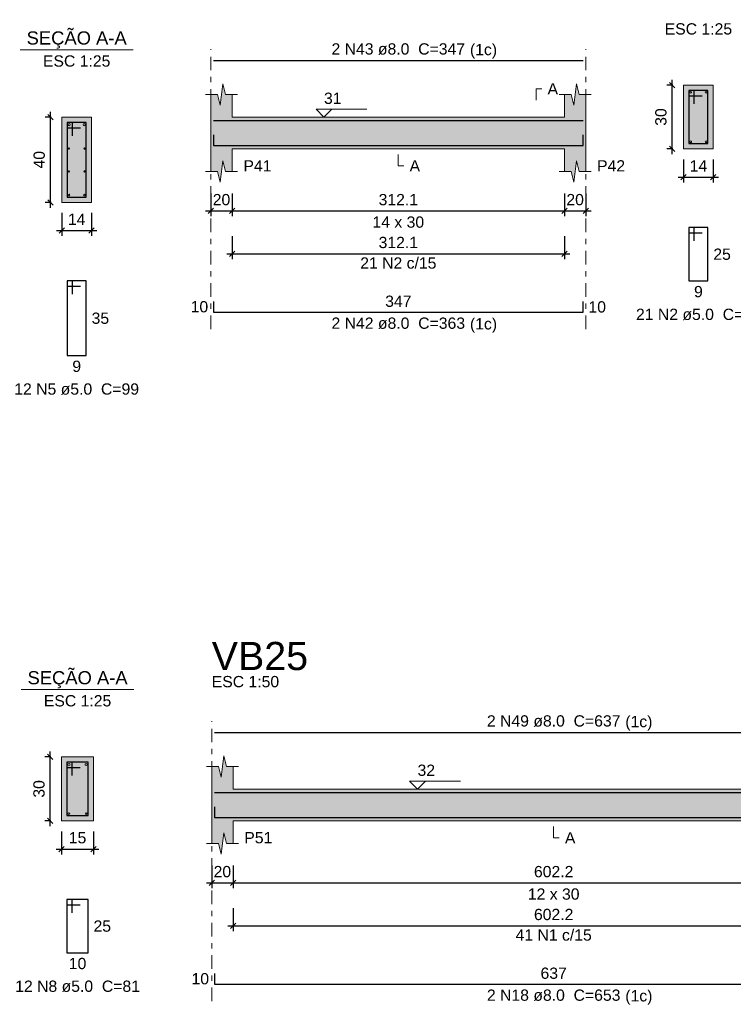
# Model space of a CAD drawing. Header units: millimetres. Extents: x 0 to 119, y 0 to 84.
# Tile 11 of 31: x 19 to 33, y 46 to 64. Entities that reach past the tile are written whole.
import ezdxf

# ---------------------------------------------------------------- set-up
doc = ezdxf.new("R2010")
doc.units = ezdxf.units.MM
doc.header["$MEASUREMENT"] = 0
doc.linetypes.add('DASHDOT', pattern=[2.54, 1.27, -0.635, 0, -0.635])
doc.linetypes.add('NULL', pattern=[0])
doc.layers.get('0').update_dxf_attribs({"lineweight": 18})
for name, color, linetype, lineweight in [('Descrição da armadura', 7, 'Continuous', 0), ('DT-Barras na forma', 2, 'Continuous', 30), ('DT-Barras no corte', 5, 'Continuous', 5), ('DT-Barras rebatidas', 2, 'Continuous', 30), ('DT-Cotas', 9, 'Continuous', 5), ('DT-Forma', 5, 'Continuous', 5), ('DT-Hachura forma vigas', 254, 'Continuous', 5), ('DT-Hachura seção vigas', 254, 'Continuous', 5), ('DT-Pontilhado', 9, 'DASHDOT', 5), ('DT-Textos', 7, 'Continuous', 5), ('DT-Título', 3, 'Continuous', 20), ('Textos armaduras', 7, 'Continuous', 0)]:
    doc.layers.add(name, color=color, linetype=linetype, lineweight=lineweight)
doc.styles.add('Arial', font='txt')
doc.dimstyles.new('UM_25.000000', dxfattribs={"dimtxt": 0.18, "dimasz": 0.1, "dimexe": 0.1, "dimexo": 0.2, "dimgap": 0, "dimtad": 1, "dimtih": 1, "dimtoh": 1, "dimdec": 1, "dimlfac": 25, "dimzin": 0, "dimdsep": 46, "dimtxsty": 'Standard', "dimcen": 0.09, "dimdle": 0.1, "dimadec": 1, "dimazin": 2, "dimtfac": 1, "dimtdec": 4, "dimtofl": 0, "dimtmove": 0, "dimatfit": 3, "dimfxl": 1, "dimtolj": 1, "dimarcsym": 0})
doc.dimstyles.new('UM_50.000000', dxfattribs={"dimtxt": 0.18, "dimasz": 0.1, "dimexe": 0.1, "dimexo": 0.2, "dimgap": 0, "dimtad": 1, "dimtih": 1, "dimtoh": 1, "dimdec": 1, "dimlfac": 50, "dimzin": 0, "dimdsep": 46, "dimtxsty": 'Standard', "dimcen": 0.09, "dimdle": 0.1, "dimadec": 1, "dimazin": 2, "dimtfac": 1, "dimtdec": 4, "dimtofl": 0, "dimtmove": 0, "dimatfit": 3, "dimfxl": 1, "dimtolj": 1, "dimarcsym": 0})

# ---------------------------------------------------------------- blocks, each defined once
blk = doc.blocks.new('_Oblique')
at = {"color": 0, "linetype": 'ByBlock', "lineweight": -2}
blk.add_line((-0.5, -0.5), (0.5, 0.5), dxfattribs=at)
blk = doc.blocks.new('*D107')
at = {"layer": 'Defpoints', "color": 0}
for p in [(19.824249, 62.32398), (20.036049, 62.32398), (20.036049, 60.72398)]:
    blk.add_point(p, dxfattribs=at)
at = {"layer": 'DT-Cotas', "color": 0, "lineweight": -2}
for p, q in [((19.824249, 60.62398), (19.824249, 62.42398)), ((19.836049, 62.32398), (19.724249, 62.32398)), ((19.836049, 60.72398), (19.724249, 60.72398))]:
    blk.add_line(p, q, dxfattribs=at)
at = {"layer": 'DT-Cotas', "color": 0, "lineweight": -2, "xscale": 0.1, "yscale": 0.1, "zscale": 0.1}
for p, rotation in [((19.824249, 62.32398), 90), ((19.824249, 60.72398), 270)]:
    blk.add_blockref('_Oblique', p, dxfattribs=dict(at, rotation=rotation))
at = {"layer": 'DT-Cotas', "color": 7, "insert": (19.612449, 61.52398), "char_height": 0.2118, "attachment_point": 5, "rotation": 90, "style": 'Arial'}
blk.add_mtext('\\A1;40', dxfattribs=at)
blk = doc.blocks.new('*D108')
at = {"layer": 'Defpoints', "color": 0}
for p in [(20.036049, 60.72398), (20.596049, 60.72398), (20.596049, 60.19448)]:
    blk.add_point(p, dxfattribs=at)
at = {"layer": 'DT-Cotas', "color": 0, "lineweight": -2}
for p, q in [((20.036049, 60.52398), (20.036049, 60.09448)), ((20.596049, 60.52398), (20.596049, 60.09448)), ((19.936049, 60.19448), (20.696049, 60.19448))]:
    blk.add_line(p, q, dxfattribs=at)
at = {"layer": 'DT-Cotas', "color": 0, "lineweight": -2, "xscale": 0.1, "yscale": 0.1, "zscale": 0.1, "rotation": 180}
blk.add_blockref('_Oblique', (20.036049, 60.19448), dxfattribs=at)
at = {"layer": 'DT-Cotas', "color": 0, "lineweight": -2, "xscale": 0.1, "yscale": 0.1, "zscale": 0.1}
blk.add_blockref('_Oblique', (20.596049, 60.19448), dxfattribs=at)
at = {"layer": 'DT-Cotas', "color": 7, "insert": (20.316049, 60.40628), "char_height": 0.2118, "attachment_point": 5, "rotation": 0.0057296, "style": 'Arial'}
blk.add_mtext('\\A1;14', dxfattribs=at)
blk = doc.blocks.new('*D110')
at = {"layer": 'Defpoints', "color": 0}
for p in [(22.835588, 61.09142), (23.235588, 61.09142), (23.235588, 60.56192)]:
    blk.add_point(p, dxfattribs=at)
at = {"layer": 'DT-Cotas', "color": 0, "lineweight": -2}
for p, q in [((22.835588, 60.89142), (22.835588, 60.46192)), ((23.235588, 60.89142), (23.235588, 60.46192)), ((22.735588, 60.56192), (23.335588, 60.56192))]:
    blk.add_line(p, q, dxfattribs=at)
at = {"layer": 'DT-Cotas', "color": 0, "lineweight": -2, "xscale": 0.1, "yscale": 0.1, "zscale": 0.1, "rotation": 180}
blk.add_blockref('_Oblique', (22.835588, 60.56192), dxfattribs=at)
at = {"layer": 'DT-Cotas', "color": 0, "lineweight": -2, "xscale": 0.1, "yscale": 0.1, "zscale": 0.1}
blk.add_blockref('_Oblique', (23.235588, 60.56192), dxfattribs=at)
at = {"layer": 'DT-Cotas', "color": 7, "insert": (23.035588, 60.77372), "char_height": 0.2118, "attachment_point": 5, "rotation": 0.0057296, "style": 'Arial'}
blk.add_mtext('\\A1;20', dxfattribs=at)
blk = doc.blocks.new('*D111')
at = {"layer": 'Defpoints', "color": 0}
for p in [(23.235588, 61.09142), (29.476788, 61.09142), (29.476788, 60.56192)]:
    blk.add_point(p, dxfattribs=at)
at = {"layer": 'DT-Cotas', "color": 0, "lineweight": -2}
for p, q in [((23.235588, 60.89142), (23.235588, 60.46192)), ((29.476788, 60.89142), (29.476788, 60.46192)), ((23.135588, 60.56192), (29.576788, 60.56192))]:
    blk.add_line(p, q, dxfattribs=at)
at = {"layer": 'DT-Cotas', "color": 0, "lineweight": -2, "xscale": 0.1, "yscale": 0.1, "zscale": 0.1, "rotation": 180}
blk.add_blockref('_Oblique', (23.235588, 60.56192), dxfattribs=at)
at = {"layer": 'DT-Cotas', "color": 0, "lineweight": -2, "xscale": 0.1, "yscale": 0.1, "zscale": 0.1}
blk.add_blockref('_Oblique', (29.476788, 60.56192), dxfattribs=at)
at = {"layer": 'DT-Cotas', "color": 7, "insert": (26.356188, 60.77372), "char_height": 0.2118, "attachment_point": 5, "rotation": 0.0057296, "style": 'Arial'}
blk.add_mtext('\\A1;312.1', dxfattribs=at)
blk = doc.blocks.new('*D112')
at = {"layer": 'Defpoints', "color": 0}
for p in [(29.476788, 61.09142), (29.876788, 61.09142), (29.876788, 60.56192)]:
    blk.add_point(p, dxfattribs=at)
at = {"layer": 'DT-Cotas', "color": 0, "lineweight": -2}
for p, q in [((29.476788, 60.89142), (29.476788, 60.46192)), ((29.876788, 60.89142), (29.876788, 60.46192)), ((29.376788, 60.56192), (29.976788, 60.56192))]:
    blk.add_line(p, q, dxfattribs=at)
at = {"layer": 'DT-Cotas', "color": 0, "lineweight": -2, "xscale": 0.1, "yscale": 0.1, "zscale": 0.1, "rotation": 180}
blk.add_blockref('_Oblique', (29.476788, 60.56192), dxfattribs=at)
at = {"layer": 'DT-Cotas', "color": 0, "lineweight": -2, "xscale": 0.1, "yscale": 0.1, "zscale": 0.1}
blk.add_blockref('_Oblique', (29.876788, 60.56192), dxfattribs=at)
at = {"layer": 'DT-Cotas', "color": 7, "insert": (29.676788, 60.77372), "char_height": 0.2118, "attachment_point": 5, "rotation": 0.0057296, "style": 'Arial'}
blk.add_mtext('\\A1;20', dxfattribs=at)
blk = doc.blocks.new('*D113')
at = {"layer": 'Defpoints', "color": 0}
for p in [(31.500116, 62.92682), (31.711916, 62.92682), (31.711916, 61.72682)]:
    blk.add_point(p, dxfattribs=at)
at = {"layer": 'DT-Cotas', "color": 0, "lineweight": -2}
for p, q in [((31.511916, 62.92682), (31.400116, 62.92682)), ((31.500116, 61.62682), (31.500116, 63.02682)), ((31.511916, 61.72682), (31.400116, 61.72682))]:
    blk.add_line(p, q, dxfattribs=at)
at = {"layer": 'DT-Cotas', "color": 0, "lineweight": -2, "xscale": 0.1, "yscale": 0.1, "zscale": 0.1}
for p, rotation in [((31.500116, 62.92682), 90), ((31.500116, 61.72682), 270)]:
    blk.add_blockref('_Oblique', p, dxfattribs=dict(at, rotation=rotation))
at = {"layer": 'DT-Cotas', "color": 7, "insert": (31.288316, 62.32682), "char_height": 0.2118, "attachment_point": 5, "rotation": 90, "style": 'Arial'}
blk.add_mtext('\\A1;30', dxfattribs=at)
blk = doc.blocks.new('*D114')
at = {"layer": 'Defpoints', "color": 0}
for p in [(31.711916, 61.72682), (32.271916, 61.72682), (32.271916, 61.19732)]:
    blk.add_point(p, dxfattribs=at)
at = {"layer": 'DT-Cotas', "color": 0, "lineweight": -2}
for p, q in [((31.711916, 61.52682), (31.711916, 61.09732)), ((32.271916, 61.52682), (32.271916, 61.09732)), ((31.611916, 61.19732), (32.371916, 61.19732))]:
    blk.add_line(p, q, dxfattribs=at)
at = {"layer": 'DT-Cotas', "color": 0, "lineweight": -2, "xscale": 0.1, "yscale": 0.1, "zscale": 0.1, "rotation": 180}
blk.add_blockref('_Oblique', (31.711916, 61.19732), dxfattribs=at)
at = {"layer": 'DT-Cotas', "color": 0, "lineweight": -2, "xscale": 0.1, "yscale": 0.1, "zscale": 0.1}
blk.add_blockref('_Oblique', (32.271916, 61.19732), dxfattribs=at)
at = {"layer": 'DT-Cotas', "color": 7, "insert": (31.991916, 61.40912), "char_height": 0.2118, "attachment_point": 5, "rotation": 0.0057296, "style": 'Arial'}
blk.add_mtext('\\A1;14', dxfattribs=at)
blk = doc.blocks.new('*D115')
at = {"layer": 'Defpoints', "color": 0}
for p in [(23.235588, 60.28658), (29.476788, 60.28658), (29.476788, 59.75708)]:
    blk.add_point(p, dxfattribs=at)
at = {"layer": 'DT-Cotas', "color": 0, "lineweight": -2}
for p, q in [((23.235588, 60.08658), (23.235588, 59.65708)), ((29.476788, 60.08658), (29.476788, 59.65708)), ((23.135588, 59.75708), (29.576788, 59.75708))]:
    blk.add_line(p, q, dxfattribs=at)
at = {"layer": 'DT-Cotas', "color": 0, "lineweight": -2, "xscale": 0.1, "yscale": 0.1, "zscale": 0.1, "rotation": 180}
blk.add_blockref('_Oblique', (23.235588, 59.75708), dxfattribs=at)
at = {"layer": 'DT-Cotas', "color": 0, "lineweight": -2, "xscale": 0.1, "yscale": 0.1, "zscale": 0.1}
blk.add_blockref('_Oblique', (29.476788, 59.75708), dxfattribs=at)
at = {"layer": 'DT-Cotas', "color": 7, "insert": (26.356188, 59.96888), "char_height": 0.2118, "attachment_point": 5, "rotation": 0.0057296, "style": 'Arial'}
blk.add_mtext('\\A1;312.1', dxfattribs=at)
blk = doc.blocks.new('*D154')
at = {"layer": 'Defpoints', "color": 0}
for p in [(19.820649, 50.30478), (20.032449, 50.30478), (20.032449, 49.10478)]:
    blk.add_point(p, dxfattribs=at)
at = {"layer": 'DT-Cotas', "color": 0, "lineweight": -2}
for p, q in [((19.820649, 49.00478), (19.820649, 50.40478)), ((19.832449, 50.30478), (19.720649, 50.30478)), ((19.832449, 49.10478), (19.720649, 49.10478))]:
    blk.add_line(p, q, dxfattribs=at)
at = {"layer": 'DT-Cotas', "color": 0, "lineweight": -2, "xscale": 0.1, "yscale": 0.1, "zscale": 0.1}
for p, rotation in [((19.820649, 50.30478), 90), ((19.820649, 49.10478), 270)]:
    blk.add_blockref('_Oblique', p, dxfattribs=dict(at, rotation=rotation))
at = {"layer": 'DT-Cotas', "color": 7, "insert": (19.608849, 49.70478), "char_height": 0.2118, "attachment_point": 5, "rotation": 90, "style": 'Arial'}
blk.add_mtext('\\A1;30', dxfattribs=at)
blk = doc.blocks.new('*D155')
at = {"layer": 'Defpoints', "color": 0}
for p in [(20.032449, 49.10478), (20.632449, 49.10478), (20.632449, 48.57528)]:
    blk.add_point(p, dxfattribs=at)
at = {"layer": 'DT-Cotas', "color": 0, "lineweight": -2}
for p, q in [((20.032449, 48.90478), (20.032449, 48.47528)), ((20.632449, 48.90478), (20.632449, 48.47528)), ((19.932449, 48.57528), (20.732449, 48.57528))]:
    blk.add_line(p, q, dxfattribs=at)
at = {"layer": 'DT-Cotas', "color": 0, "lineweight": -2, "xscale": 0.1, "yscale": 0.1, "zscale": 0.1, "rotation": 180}
blk.add_blockref('_Oblique', (20.032449, 48.57528), dxfattribs=at)
at = {"layer": 'DT-Cotas', "color": 0, "lineweight": -2, "xscale": 0.1, "yscale": 0.1, "zscale": 0.1}
blk.add_blockref('_Oblique', (20.632449, 48.57528), dxfattribs=at)
at = {"layer": 'DT-Cotas', "color": 7, "insert": (20.332449, 48.78708), "char_height": 0.2118, "attachment_point": 5, "rotation": 0.0057296, "style": 'Arial'}
blk.add_mtext('\\A1;15', dxfattribs=at)
blk = doc.blocks.new('*D157')
at = {"layer": 'Defpoints', "color": 0}
for p in [(22.851988, 48.46738), (23.251988, 48.46738), (23.251988, 47.93788)]:
    blk.add_point(p, dxfattribs=at)
at = {"layer": 'DT-Cotas', "color": 0, "lineweight": -2}
for p, q in [((22.851988, 48.26738), (22.851988, 47.83788)), ((23.251988, 48.26738), (23.251988, 47.83788)), ((22.751988, 47.93788), (23.351988, 47.93788))]:
    blk.add_line(p, q, dxfattribs=at)
at = {"layer": 'DT-Cotas', "color": 0, "lineweight": -2, "xscale": 0.1, "yscale": 0.1, "zscale": 0.1, "rotation": 180}
blk.add_blockref('_Oblique', (22.851988, 47.93788), dxfattribs=at)
at = {"layer": 'DT-Cotas', "color": 0, "lineweight": -2, "xscale": 0.1, "yscale": 0.1, "zscale": 0.1}
blk.add_blockref('_Oblique', (23.251988, 47.93788), dxfattribs=at)
at = {"layer": 'DT-Cotas', "color": 7, "insert": (23.051988, 48.14968), "char_height": 0.2118, "attachment_point": 5, "rotation": 0.0057296, "style": 'Arial'}
blk.add_mtext('\\A1;20', dxfattribs=at)
blk = doc.blocks.new('*D158')
at = {"layer": 'Defpoints', "color": 0}
for p in [(23.251988, 48.46738), (35.295388, 48.46738), (35.295388, 47.93788)]:
    blk.add_point(p, dxfattribs=at)
at = {"layer": 'DT-Cotas', "color": 0, "lineweight": -2}
for p, q in [((23.251988, 48.26738), (23.251988, 47.83788)), ((35.295388, 48.26738), (35.295388, 47.83788)), ((23.151988, 47.93788), (35.395388, 47.93788))]:
    blk.add_line(p, q, dxfattribs=at)
at = {"layer": 'DT-Cotas', "color": 0, "lineweight": -2, "xscale": 0.1, "yscale": 0.1, "zscale": 0.1, "rotation": 180}
blk.add_blockref('_Oblique', (23.251988, 47.93788), dxfattribs=at)
at = {"layer": 'DT-Cotas', "color": 0, "lineweight": -2, "xscale": 0.1, "yscale": 0.1, "zscale": 0.1}
blk.add_blockref('_Oblique', (35.295388, 47.93788), dxfattribs=at)
at = {"layer": 'DT-Cotas', "color": 7, "insert": (29.273688, 48.14968), "char_height": 0.2118, "attachment_point": 5, "rotation": 0.0057296, "style": 'Arial'}
blk.add_mtext('\\A1;602.2', dxfattribs=at)
blk = doc.blocks.new('*D162')
at = {"layer": 'Defpoints', "color": 0}
for p in [(23.251988, 47.66254), (35.295388, 47.66254), (35.295388, 47.13304)]:
    blk.add_point(p, dxfattribs=at)
at = {"layer": 'DT-Cotas', "color": 0, "lineweight": -2}
for p, q in [((23.251988, 47.46254), (23.251988, 47.03304)), ((35.295388, 47.46254), (35.295388, 47.03304)), ((23.151988, 47.13304), (35.395388, 47.13304))]:
    blk.add_line(p, q, dxfattribs=at)
at = {"layer": 'DT-Cotas', "color": 0, "lineweight": -2, "xscale": 0.1, "yscale": 0.1, "zscale": 0.1, "rotation": 180}
blk.add_blockref('_Oblique', (23.251988, 47.13304), dxfattribs=at)
at = {"layer": 'DT-Cotas', "color": 0, "lineweight": -2, "xscale": 0.1, "yscale": 0.1, "zscale": 0.1}
blk.add_blockref('_Oblique', (35.295388, 47.13304), dxfattribs=at)
at = {"layer": 'DT-Cotas', "color": 7, "insert": (29.273688, 47.34484), "char_height": 0.2118, "attachment_point": 5, "rotation": 0.0057296, "style": 'Arial'}
blk.add_mtext('\\A1;602.2', dxfattribs=at)

msp = doc.modelspace()

# ---------------------------------------------------------------- hatches: boundary and pattern name
at = {"layer": 'DT-Hachura forma vigas', "linetype": 'Continuous'}
for points in [[(29.8768, 61.3032), (29.8768, 61.7268), (29.8768, 62.3268), (29.8768, 62.7504), (29.7518, 62.7504), (29.7018, 62.9504), (29.6518, 62.5504), (29.6018, 62.7504), (29.4768, 62.7504), (29.4768, 62.3268), (23.2356, 62.3268), (23.2356, 62.7504), (23.1106, 62.7504), (23.0606, 62.9504), (23.0106, 62.5504), (22.9606, 62.7504), (22.8356, 62.7504), (22.8356, 62.3268), (22.8356, 61.7268), (22.8356, 61.3032), (22.9606, 61.3032), (23.0106, 61.1032), (23.0606, 61.5032), (23.1106, 61.3032), (23.2356, 61.3032), (23.2356, 61.7268), (29.4768, 61.7268), (29.4768, 61.3032), (29.6018, 61.3032), (29.6518, 61.1032), (29.7018, 61.5032), (29.7518, 61.3032), (29.8768, 61.3032)], [(35.6954, 48.6792), (35.6954, 49.1028), (35.6954, 49.7028), (35.6954, 50.1264), (35.5704, 50.1264), (35.5204, 50.3264), (35.4704, 49.9264), (35.4204, 50.1264), (35.2954, 50.1264), (35.2954, 49.7028), (23.252, 49.7028), (23.252, 50.1264), (23.127, 50.1264), (23.077, 50.3264), (23.027, 49.9264), (22.977, 50.1264), (22.852, 50.1264), (22.852, 49.7028), (22.852, 49.1028), (22.852, 48.6792), (22.977, 48.6792), (23.027, 48.4792), (23.077, 48.8792), (23.127, 48.6792), (23.252, 48.6792), (23.252, 49.1028), (35.2954, 49.1028), (35.2954, 48.6792), (35.4204, 48.6792), (35.4704, 48.4792), (35.5204, 48.8792), (35.5704, 48.6792), (35.6954, 48.6792)]]:
    msp.add_hatch(color=254, dxfattribs=at).paths.add_polyline_path(points)
at = {"layer": 'DT-Hachura seção vigas', "linetype": 'Continuous'}
for points in [[(31.7119, 61.7268), (31.7119, 61.7268), (32.2719, 61.7268), (32.2719, 62.9268), (31.7119, 62.9268), (31.7119, 61.7268)], [(20.036, 60.724), (20.036, 60.724), (20.596, 60.724), (20.596, 62.324), (20.036, 62.324), (20.036, 60.724)], [(20.0324, 49.1048), (20.0324, 49.1048), (20.6324, 49.1048), (20.6324, 50.3048), (20.0324, 50.3048), (20.0324, 49.1048)]]:
    msp.add_hatch(color=254, dxfattribs=at).paths.add_polyline_path(points)

# ---------------------------------------------------------------- linework, layer by layer
at = {"layer": 'DT-Barras na forma'}
for p, q in [((31.9119, 62.8268), (31.8119, 62.8268)), ((31.8119, 62.8268), (31.8119, 61.8268)), ((32.1719, 62.8268), (31.8119, 62.8268)), ((31.8119, 62.8268), (31.8119, 62.7268)), ((31.8119, 62.7268), (32.0619, 62.7268)), ((31.9119, 62.5768), (31.9119, 62.8268)), ((32.1719, 61.8268), (32.1719, 62.8268)), ((20.236, 62.224), (20.136, 62.224)), ((20.136, 62.224), (20.136, 60.824)), ((20.496, 62.224), (20.136, 62.224)), ((20.136, 62.224), (20.136, 62.124)), ((20.236, 61.974), (20.236, 62.224)), ((20.496, 60.824), (20.496, 62.224)), ((20.136, 62.124), (20.386, 62.124)), ((31.8119, 61.8268), (32.1719, 61.8268)), ((20.136, 60.824), (20.496, 60.824)), ((20.2324, 50.2048), (20.1324, 50.2048)), ((20.1324, 50.2048), (20.1324, 49.2048)), ((20.5324, 50.2048), (20.1324, 50.2048)), ((20.1324, 50.2048), (20.1324, 50.1048)), ((20.2324, 49.9548), (20.2324, 50.2048)), ((20.5324, 49.2048), (20.5324, 50.2048)), ((20.1324, 50.1048), (20.3824, 50.1048)), ((20.1324, 49.2048), (20.5324, 49.2048))]:
    msp.add_line(p, q, dxfattribs=at)
for points in [[(22.8856, 62.2588), (29.8268, 62.2588)], [(22.8856, 61.9948), (22.8856, 61.7948), (29.8268, 61.7948), (29.8268, 61.9948)], [(22.902, 49.6348), (35.6454, 49.6348)], [(22.902, 49.3708), (22.902, 49.1708), (35.6454, 49.1708), (35.6454, 49.3708)]]:
    msp.add_lwpolyline(points, dxfattribs=at)
at = {"layer": 'DT-Barras no corte'}
for centre, radius in [((31.8479, 62.7908), 0.016), ((32.1359, 62.7908), 0.016), ((20.176, 62.184), 0.02), ((20.456, 62.184), 0.02), ((31.8479, 61.8628), 0.016), ((32.1359, 61.8628), 0.016), ((20.1686, 61.7346), 0.0126), ((20.4634, 61.7346), 0.0126), ((20.1686, 61.3053), 0.0126), ((20.4634, 61.3053), 0.0126), ((20.172, 60.86), 0.016), ((20.46, 60.86), 0.016), ((20.1724, 50.1648), 0.02), ((20.4924, 50.1648), 0.02), ((20.1684, 49.2408), 0.016), ((20.4964, 49.2408), 0.016)]:
    msp.add_circle(centre, radius, dxfattribs=at)
at = {"layer": 'DT-Barras rebatidas'}
for points in [[(22.8856, 63.3884), (29.8268, 63.3884)], [(31.9119, 60.0001), (31.9119, 60.2501), (31.8119, 60.2501), (31.8119, 59.2501), (32.1719, 59.2501), (32.1719, 60.2501), (31.8119, 60.2501), (31.8119, 60.1501), (32.0619, 60.1501)], [(20.236, 58.9973), (20.236, 59.2473), (20.136, 59.2473), (20.136, 57.8473), (20.496, 57.8473), (20.496, 59.2473), (20.136, 59.2473), (20.136, 59.1473), (20.386, 59.1473)], [(22.8856, 58.8602), (22.8856, 58.6602), (29.8268, 58.6602), (29.8268, 58.8602)], [(22.902, 50.7644), (35.6454, 50.7644)], [(20.2324, 47.3781), (20.2324, 47.6281), (20.1324, 47.6281), (20.1324, 46.6281), (20.5324, 46.6281), (20.5324, 47.6281), (20.1324, 47.6281), (20.1324, 47.5281), (20.3824, 47.5281)], [(22.902, 46.2361), (22.902, 46.0361), (35.6454, 46.0361), (35.6454, 46.2361)]]:
    msp.add_lwpolyline(points, dxfattribs=at)
at = {"layer": 'DT-Forma'}
for p, q in [((23.0106, 62.5504), (23.0606, 62.9504)), ((23.0606, 62.9504), (23.1106, 62.7504)), ((29.6518, 62.5504), (29.7018, 62.9504)), ((29.7018, 62.9504), (29.7518, 62.7504)), ((32.2719, 62.9268), (31.7119, 62.9268)), ((31.7119, 62.9268), (31.7119, 61.7268)), ((32.2719, 61.7268), (32.2719, 62.9268)), ((22.7356, 62.7504), (22.9606, 62.7504)), ((22.8356, 62.3268), (22.8356, 62.7504)), ((22.9606, 62.7504), (23.0106, 62.5504)), ((23.1106, 62.7504), (23.3356, 62.7504)), ((23.2356, 62.7504), (23.2356, 62.3268)), ((29.3768, 62.7504), (29.6018, 62.7504)), ((29.4768, 62.3268), (29.4768, 62.7504)), ((29.6018, 62.7504), (29.6518, 62.5504)), ((29.7518, 62.7504), (29.9768, 62.7504)), ((29.8768, 62.7504), (29.8768, 62.3268)), ((20.596, 62.324), (20.036, 62.324)), ((20.036, 62.324), (20.036, 60.724)), ((20.596, 60.724), (20.596, 62.324)), ((23.2356, 62.3268), (29.4768, 62.3268)), ((22.8356, 61.7268), (22.8356, 61.3032)), ((23.2356, 61.3032), (23.2356, 61.7268)), ((23.2356, 61.7268), (29.4768, 61.7268)), ((29.4768, 61.7268), (29.4768, 61.3032)), ((29.8768, 61.3032), (29.8768, 61.7268)), ((31.7119, 61.7268), (32.2719, 61.7268)), ((23.0106, 61.1032), (23.0606, 61.5032)), ((23.0606, 61.5032), (23.1106, 61.3032)), ((29.6518, 61.1032), (29.7018, 61.5032)), ((29.7018, 61.5032), (29.7518, 61.3032)), ((22.7356, 61.3032), (22.9606, 61.3032)), ((22.9606, 61.3032), (23.0106, 61.1032)), ((23.1106, 61.3032), (23.3356, 61.3032)), ((29.3768, 61.3032), (29.6018, 61.3032)), ((29.6018, 61.3032), (29.6518, 61.1032)), ((29.7518, 61.3032), (29.9768, 61.3032)), ((20.036, 60.724), (20.596, 60.724)), ((23.027, 49.9264), (23.077, 50.3264)), ((23.077, 50.3264), (23.127, 50.1264)), ((20.6324, 50.3048), (20.0324, 50.3048)), ((20.0324, 50.3048), (20.0324, 49.1048)), ((20.6324, 49.1048), (20.6324, 50.3048)), ((22.752, 50.1264), (22.977, 50.1264)), ((22.852, 49.7028), (22.852, 50.1264)), ((22.977, 50.1264), (23.027, 49.9264)), ((23.127, 50.1264), (23.352, 50.1264)), ((23.252, 50.1264), (23.252, 49.7028)), ((23.252, 49.7028), (35.2954, 49.7028)), ((20.0324, 49.1048), (20.6324, 49.1048)), ((22.852, 49.1028), (22.852, 48.6792)), ((23.252, 48.6792), (23.252, 49.1028)), ((23.252, 49.1028), (35.2954, 49.1028)), ((23.027, 48.4792), (23.077, 48.8792)), ((23.077, 48.8792), (23.127, 48.6792)), ((22.752, 48.6792), (22.977, 48.6792)), ((22.977, 48.6792), (23.027, 48.4792)), ((23.127, 48.6792), (23.352, 48.6792))]:
    msp.add_line(p, q, dxfattribs=at)
at = {"layer": 'DT-Forma', "linetype": 'Continuous'}
for p, q in [((22.8356, 61.7268), (22.8356, 62.3268)), ((29.8768, 62.3268), (29.8768, 61.7268)), ((22.852, 49.1028), (22.852, 49.7028))]:
    msp.add_line(p, q, dxfattribs=at)
at = {"layer": 'DT-Pontilhado', "ltscale": 0.2}
for p, q in [((22.8356, 58.3425), (22.8356, 63.6002)), ((29.8768, 58.3425), (29.8768, 63.6002)), ((22.852, 45.7184), (22.852, 50.9762))]:
    msp.add_line(p, q, dxfattribs=at)
at = {"layer": 'DT-Textos'}
for p, q in [((19.257, 63.5889), (21.375, 63.5889)), ((19.2734, 51.5697), (21.3914, 51.5697))]:
    msp.add_line(p, q, dxfattribs=at)
for points in [[(28.9473, 62.6445), (28.9473, 62.8563), (29.0532, 62.8563)], [(25.1079, 62.4751), (24.9597, 62.3268), (24.8114, 62.4751), (25.7645, 62.4751)], [(26.3562, 61.6209), (26.3562, 61.4091), (26.4621, 61.4091)], [(26.865, 49.851), (26.7167, 49.7028), (26.5685, 49.851), (27.5216, 49.851)], [(29.2737, 48.9969), (29.2737, 48.7851), (29.3796, 48.7851)]]:
    msp.add_lwpolyline(points, dxfattribs=at)

# ---------------------------------------------------------------- texts
at = {"layer": 'Descrição da armadura', "linetype": 'NULL', "char_height": 0.2118, "attachment_point": 8, "line_spacing_factor": 0.9, "style": 'Arial'}
for s, insert, width in [('2 N43 ø8.0  C=347', (26.3557, 63.4947), 4.916973), ('21 N2 c/15', (26.3562, 59.4754), 2.805127), ('21 N2 ø5.0  C=79', (31.9917, 58.5087), 4.594404), ('2 N42 ø8.0  C=363', (26.3557, 58.3427), 4.916973), ('12 N5 ø5.0  C=99', (20.3157, 57.1057), 4.594404), ('2 N49 ø8.0  C=637', (29.2741, 50.8707), 4.916973), ('41 N1 c/15', (29.2737, 46.8513), 2.805127), ('12 N8 ø5.0  C=81', (20.3327, 45.8867), 4.594404), ('2 N18 ø8.0  C=653', (29.2741, 45.7187), 4.916973)]:
    msp.add_mtext(s, dxfattribs=dict(at, insert=insert, width=width))
at = {"layer": 'DT-Textos', "linetype": 'NULL', "line_spacing_factor": 0.798, "style": 'Arial'}
for s, insert, char_height, width, attachment_point in [('SEÇÃO A-A', (20.3157, 63.6128), 0.2471, 3.812061, 8), ('ESC 1:25', (31.9917, 63.8737), 0.2118, 2.482559, 8), ('(1c)', (27.7017, 63.4248), 0.2118, 0.998857, 7), ('ESC 1:25', (20.3157, 63.2707), 0.2118, 2.482559, 8), ('A', (29.1587, 62.7507), 0.2118, 0.386855, 7), ('31', (24.9597, 62.5707), 0.2118, 0.645137, 7), ('P41', (23.4477, 61.3037), 0.2118, 1.031992, 7), ('A', (26.5677, 61.3037), 0.2118, 0.386855, 7), ('P42', (30.0887, 61.3037), 0.2118, 1.031992, 7), ('14 x 30', (26.3557, 60.2447), 0.2118, 1.902559, 8), ('(1c)', (27.7017, 58.2728), 0.2118, 0.998857, 7), ('SEÇÃO A-A', (20.3327, 51.5938), 0.2471, 3.812061, 8), ('ESC 1:50', (22.8521, 51.6117), 0.2118, 2.482559, 7), ('ESC 1:25', (20.3327, 51.2517), 0.2118, 2.482559, 8), ('(1c)', (30.6191, 50.8008), 0.2118, 0.998857, 7), ('32', (26.7171, 49.9467), 0.2118, 0.645137, 7), ('P51', (23.4641, 48.6797), 0.2118, 1.031992, 7), ('A', (29.4851, 48.6797), 0.2118, 0.386855, 7), ('12 x 30', (29.2741, 47.6207), 0.2118, 1.902559, 8), ('(1c)', (30.6191, 45.6488), 0.2118, 0.998857, 7)]:
    msp.add_mtext(s, dxfattribs=dict(at, insert=insert, char_height=char_height, width=width, attachment_point=attachment_point))
at = {"layer": 'DT-Título', "linetype": 'NULL', "insert": (22.8521, 51.9295), "char_height": 0.5295, "width": 3.620508, "attachment_point": 7, "line_spacing_factor": 0.798, "style": 'Arial'}
msp.add_mtext('VB25', dxfattribs=at)
at = {"layer": 'Textos armaduras', "linetype": 'NULL', "char_height": 0.2118, "line_spacing_factor": 0.9, "style": 'Arial'}
for s, insert, width, attachment_point in [('25', (32.2719, 59.856), 1.045137, 1), ('347', (26.3562, 58.7575), 1.367705, 8), ('9', (31.9919, 59.1528), 0.722568, 2), ('10', (22.7856, 58.6543), 1.045137, 9), ('10', (29.9268, 58.8661), 1.045137, 1), ('35', (20.596, 58.6532), 1.045137, 1), ('9', (20.316, 57.75), 0.722568, 2), ('25', (20.6324, 47.234), 1.045137, 1), ('10', (20.3324, 46.5308), 1.045137, 2), ('10', (22.802, 46.0302), 1.045137, 9), ('637', (29.2737, 46.1334), 1.367705, 8)]:
    msp.add_mtext(s, dxfattribs=dict(at, insert=insert, width=width, attachment_point=attachment_point))

# ---------------------------------------------------------------- dimensions: what is measured, and where the dimension line sits
at = {"layer": 'DT-Cotas'}
for base, p1, p2, picture, middle in [((31.5001, 62.9268), (31.7119, 61.7268), (31.7119, 62.9268), '*D113', (31.2883, 62.3268)), ((19.8242, 62.324), (20.036, 60.724), (20.036, 62.324), '*D107', (19.6124, 61.524)), ((19.8206, 50.3048), (20.0324, 49.1048), (20.0324, 50.3048), '*D154', (19.6088, 49.7048))]:
    dim = msp.add_linear_dim(base=base, p1=p1, p2=p2, angle=90, dimstyle='UM_25.000000', override={"dimtxt": 0.2118, "dimasz": 0.1, "dimexe": 0.1, "dimexo": 0.2, "dimtad": 1, "dimtih": 0, "dimtoh": 0, "dimdec": 1, "dimlfac": 25, "dimzin": 8, "dimtxsty": 'Arial', "dimblk": 'Oblique', "dimblk1": 'Oblique', "dimblk2": 'Oblique', "dimsah": 1, "dimdle": 0.1, "dimse1": 0, "dimse2": 0, "dimclrt": 7, "dimadec": 1, "dimazin": 3, "dimtmove": 2, "dimldrblk": 'Oblique'}, dxfattribs=at)
    dim.commit()
    dim.dimension.update_dxf_attribs({"geometry": picture, "text_midpoint": middle, "dimtype": 160, "text_rotation": 90})
for base, p1, p2, dimstyle, override, picture, middle in [((32.2719, 61.1973), (31.7119, 61.7268), (32.2719, 61.7268), 'UM_25.000000', {"dimtxt": 0.2118, "dimasz": 0.1, "dimexe": 0.1, "dimexo": 0.2, "dimtad": 1, "dimtih": 0, "dimtoh": 0, "dimdec": 1, "dimlfac": 25, "dimzin": 8, "dimtxsty": 'Arial', "dimblk": 'Oblique', "dimblk1": 'Oblique', "dimblk2": 'Oblique', "dimsah": 1, "dimdle": 0.1, "dimse1": 0, "dimse2": 0, "dimclrt": 7, "dimadec": 1, "dimazin": 3, "dimtmove": 2, "dimldrblk": 'Oblique'}, '*D114', (31.9919, 61.4091)), ((23.2356, 60.5619), (22.8356, 61.0914), (23.2356, 61.0914), 'UM_50.000000', {"dimtxt": 0.2118, "dimasz": 0.1, "dimexe": 0.1, "dimexo": 0.2, "dimtad": 1, "dimtih": 0, "dimtoh": 0, "dimdec": 1, "dimlfac": 50, "dimzin": 8, "dimtxsty": 'Arial', "dimblk": 'Oblique', "dimblk1": 'Oblique', "dimblk2": 'Oblique', "dimsah": 1, "dimdle": 0.1, "dimse1": 0, "dimse2": 0, "dimclrt": 7, "dimadec": 1, "dimazin": 3, "dimtmove": 2, "dimldrblk": 'Oblique'}, '*D110', (23.0356, 60.7737)), ((29.4768, 60.5619), (23.2356, 61.0914), (29.4768, 61.0914), 'UM_50.000000', {"dimtxt": 0.2118, "dimasz": 0.1, "dimexe": 0.1, "dimexo": 0.2, "dimtad": 1, "dimtih": 0, "dimtoh": 0, "dimdec": 1, "dimlfac": 50, "dimzin": 8, "dimtxsty": 'Arial', "dimblk": 'Oblique', "dimblk1": 'Oblique', "dimblk2": 'Oblique', "dimsah": 1, "dimdle": 0.1, "dimse1": 0, "dimse2": 0, "dimclrt": 7, "dimadec": 1, "dimazin": 3, "dimtmove": 2, "dimldrblk": 'Oblique'}, '*D111', (26.3562, 60.7737)), ((29.8768, 60.5619), (29.4768, 61.0914), (29.8768, 61.0914), 'UM_50.000000', {"dimtxt": 0.2118, "dimasz": 0.1, "dimexe": 0.1, "dimexo": 0.2, "dimtad": 1, "dimtih": 0, "dimtoh": 0, "dimdec": 1, "dimlfac": 50, "dimzin": 8, "dimtxsty": 'Arial', "dimblk": 'Oblique', "dimblk1": 'Oblique', "dimblk2": 'Oblique', "dimsah": 1, "dimdle": 0.1, "dimse1": 0, "dimse2": 0, "dimclrt": 7, "dimadec": 1, "dimazin": 3, "dimtmove": 2, "dimldrblk": 'Oblique'}, '*D112', (29.6768, 60.7737)), ((20.596, 60.1945), (20.036, 60.724), (20.596, 60.724), 'UM_25.000000', {"dimtxt": 0.2118, "dimasz": 0.1, "dimexe": 0.1, "dimexo": 0.2, "dimtad": 1, "dimtih": 0, "dimtoh": 0, "dimdec": 1, "dimlfac": 25, "dimzin": 8, "dimtxsty": 'Arial', "dimblk": 'Oblique', "dimblk1": 'Oblique', "dimblk2": 'Oblique', "dimsah": 1, "dimdle": 0.1, "dimse1": 0, "dimse2": 0, "dimclrt": 7, "dimadec": 1, "dimazin": 3, "dimtmove": 2, "dimldrblk": 'Oblique'}, '*D108', (20.316, 60.4063)), ((29.4768, 59.7571), (23.2356, 60.2866), (29.4768, 60.2866), 'UM_50.000000', {"dimtxt": 0.2118, "dimasz": 0.1, "dimexe": 0.1, "dimexo": 0.2, "dimtad": 1, "dimtih": 0, "dimtoh": 0, "dimdec": 1, "dimlfac": 50, "dimzin": 8, "dimtxsty": 'Arial', "dimblk": 'Oblique', "dimblk1": 'Oblique', "dimblk2": 'Oblique', "dimsah": 1, "dimdle": 0.1, "dimse1": 0, "dimse2": 0, "dimclrt": 7, "dimadec": 1, "dimazin": 3, "dimtmove": 2, "dimldrblk": 'Oblique'}, '*D115', (26.3562, 59.9689)), ((20.6324, 48.5753), (20.0324, 49.1048), (20.6324, 49.1048), 'UM_25.000000', {"dimtxt": 0.2118, "dimasz": 0.1, "dimexe": 0.1, "dimexo": 0.2, "dimtad": 1, "dimtih": 0, "dimtoh": 0, "dimdec": 1, "dimlfac": 25, "dimzin": 8, "dimtxsty": 'Arial', "dimblk": 'Oblique', "dimblk1": 'Oblique', "dimblk2": 'Oblique', "dimsah": 1, "dimdle": 0.1, "dimse1": 0, "dimse2": 0, "dimclrt": 7, "dimadec": 1, "dimazin": 3, "dimtmove": 2, "dimldrblk": 'Oblique'}, '*D155', (20.3324, 48.7871)), ((23.252, 47.9379), (22.852, 48.4674), (23.252, 48.4674), 'UM_50.000000', {"dimtxt": 0.2118, "dimasz": 0.1, "dimexe": 0.1, "dimexo": 0.2, "dimtad": 1, "dimtih": 0, "dimtoh": 0, "dimdec": 1, "dimlfac": 50, "dimzin": 8, "dimtxsty": 'Arial', "dimblk": 'Oblique', "dimblk1": 'Oblique', "dimblk2": 'Oblique', "dimsah": 1, "dimdle": 0.1, "dimse1": 0, "dimse2": 0, "dimclrt": 7, "dimadec": 1, "dimazin": 3, "dimtmove": 2, "dimldrblk": 'Oblique'}, '*D157', (23.052, 48.1497)), ((35.2954, 47.9379), (23.252, 48.4674), (35.2954, 48.4674), 'UM_50.000000', {"dimtxt": 0.2118, "dimasz": 0.1, "dimexe": 0.1, "dimexo": 0.2, "dimtad": 1, "dimtih": 0, "dimtoh": 0, "dimdec": 1, "dimlfac": 50, "dimzin": 8, "dimtxsty": 'Arial', "dimblk": 'Oblique', "dimblk1": 'Oblique', "dimblk2": 'Oblique', "dimsah": 1, "dimdle": 0.1, "dimse1": 0, "dimse2": 0, "dimclrt": 7, "dimadec": 1, "dimazin": 3, "dimtmove": 2, "dimldrblk": 'Oblique'}, '*D158', (29.2737, 48.1497)), ((35.2954, 47.133), (23.252, 47.6625), (35.2954, 47.6625), 'UM_50.000000', {"dimtxt": 0.2118, "dimasz": 0.1, "dimexe": 0.1, "dimexo": 0.2, "dimtad": 1, "dimtih": 0, "dimtoh": 0, "dimdec": 1, "dimlfac": 50, "dimzin": 8, "dimtxsty": 'Arial', "dimblk": 'Oblique', "dimblk1": 'Oblique', "dimblk2": 'Oblique', "dimsah": 1, "dimdle": 0.1, "dimse1": 0, "dimse2": 0, "dimclrt": 7, "dimadec": 1, "dimazin": 3, "dimtmove": 2, "dimldrblk": 'Oblique'}, '*D162', (29.2737, 47.3448))]:
    dim = msp.add_linear_dim(base=base, p1=p1, p2=p2, dimstyle=dimstyle, override=override, dxfattribs=at)
    dim.commit()
    dim.dimension.update_dxf_attribs({"geometry": picture, "text_midpoint": middle, "dimtype": 160, "text_rotation": 0.00573})

doc.saveas('drawing.dxf')
